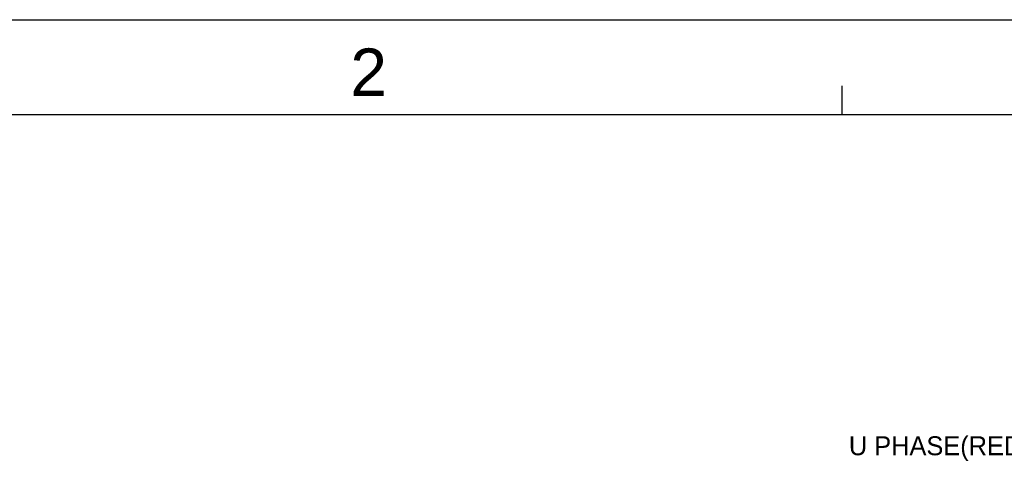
# Model space of a CAD drawing. Extents: x -54 to 576, y -100 to 345.
# Tile 8 of 18: x 131 to 287, y 275 to 345. Entities that reach past the tile are written whole.
import ezdxf
from ezdxf.enums import TextEntityAlignment as Align

# ---------------------------------------------------------------- set-up
doc = ezdxf.new("R2010")
doc.units = 0
doc.header["$LTSCALE"] = 23.1
doc.header["$MEASUREMENT"] = 0
doc.layers.add('8_ALL_NOTES_BALLOONS_SYMBOLS_GT', color=7, linetype='CONTINUOUS')
doc.layers.add('DRAWING FRAME', color=1, linetype='CONTINUOUS')
doc.styles.add('ARIAL', font='ARIAL.TTF')
doc.styles.add('TEXTSTYLE_0', font='txt', dxfattribs={"width": 0.8})

msp = doc.modelspace()

# ---------------------------------------------------------------- linework, layer by layer
at = {"layer": 'DRAWING FRAME', "color": 4}
msp.add_line((-53.68956, 345.12854), (576.31044, 345.12854), dxfattribs=at)
at = {"layer": 'DRAWING FRAME', "color": 3}
for p, q in [((261.31044, 330.12854), (261.31044, 334.62854)), ((-38.68956, 330.12854), (561.31044, 330.12854))]:
    msp.add_line(p, q, dxfattribs=at)

# ---------------------------------------------------------------- texts
at = {"layer": '8_ALL_NOTES_BALLOONS_SYMBOLS_GT', "color": 7, "linetype": 'Continuous', "style": 'TEXTSTYLE_0', "width": 0.872727}
msp.add_text('U PHASE(RED)', height=3, dxfattribs=at).set_placement((262.37746, 276.14143), (291.17746, 276.14143), align=Align.FIT)
at = {"layer": 'DRAWING FRAME', "color": 1, "style": 'ARIAL'}
msp.add_text('2', height=7.5, dxfattribs=at).set_placement((186.31941, 336.8716), align=Align.MIDDLE)

doc.saveas('drawing.dxf')
